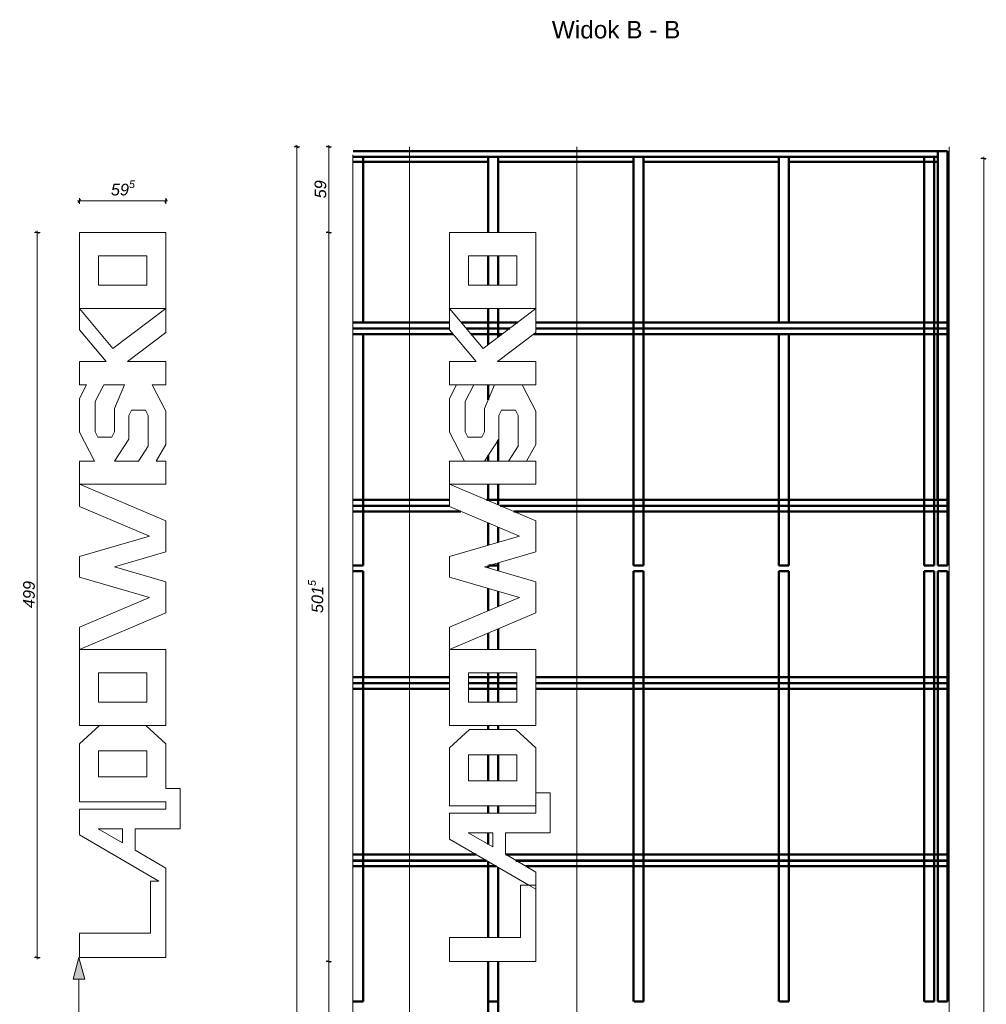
# Model space of a CAD drawing. Header units: centimetres. Extents: x -4039 to -1655, y -610 to 1317.
# Tile 8 of 18: x -4039 to -3373, y 640 to 1317. Entities that reach past the tile are written whole.
import ezdxf

# ---------------------------------------------------------------- set-up
doc = ezdxf.new("R2010")
doc.units = ezdxf.units.CM
doc.header["$LTSCALE"] = 0.1
doc.header["$MEASUREMENT"] = 0
doc.linetypes.add('Wipeout_Contour', pattern=[1000, 0, -1000])
for name, color, linetype in [('2_belki.K_IR', 7, 'Continuous'), ('2_słupy.K_IR', 7, 'Continuous'), ('3_opisy.K_IR', 7, 'Continuous'), ('5_wymiary.K_IR', 7, 'Continuous')]:
    doc.layers.add(name, color=color, linetype=linetype)
doc.styles.add('GENERATED_STYLE_1', font='txt')
doc.styles.add('GENERATED_STYLE_2', font='txt')
doc.dimstyles.new('GENERATED_STYLE__2', dxfattribs={"dimtxt": 8, "dimasz": 1.835749, "dimexe": 0.18, "dimexo": 2, "dimgap": 0.09, "dimtad": 1, "dimdec": 0, "dimzin": 0, "dimdsep": 46, "dimtxsty": 'GENERATED_STYLE_1', "dimblk": 'ARROWHEAD_2', "dimblk1": 'ARROWHEAD_2', "dimblk2": 'ARROWHEAD_2', "dimcen": 0.09, "dimclrd": 7, "dimclre": 7, "dimclrt": 7, "dimadec": 1, "dimazin": 0, "dimtfac": 1, "dimtdec": 4, "dimtmove": 0, "dimatfit": 3, "dimfxl": 1, "dimtolj": 1, "dimtzin": 0, "dimarcsym": 0})
doc.dimstyles.new('GENERATED_STYLE__3', dxfattribs={"dimtxt": 8, "dimasz": 1.835749, "dimexe": 0.18, "dimexo": 2, "dimgap": 0.09, "dimtad": 1, "dimtih": 1, "dimtoh": 1, "dimdec": 0, "dimzin": 0, "dimdsep": 46, "dimtxsty": 'GENERATED_STYLE_1', "dimblk": 'ARROWHEAD_2', "dimblk1": 'ARROWHEAD_2', "dimblk2": 'ARROWHEAD_2', "dimcen": 0.09, "dimclrd": 7, "dimclre": 7, "dimclrt": 7, "dimadec": 1, "dimazin": 0, "dimtfac": 1, "dimtdec": 4, "dimtmove": 0, "dimatfit": 3, "dimfxl": 1, "dimtolj": 1, "dimtzin": 0, "dimarcsym": 0})

# ---------------------------------------------------------------- blocks, each defined once
blk = doc.blocks.new('Linia_3_1', base_point=(-3997.91, 565.9))
at = {"linetype": 'Continuous', "lineweight": 0, "true_color": 0x000000}
blk.add_hatch(color=18, dxfattribs=at).paths.add_polyline_path([(-3997.91, 672.31), (-4001.91, 657.38), (-3993.91, 657.38)])
at = {"color": 7, "linetype": 'Continuous', "lineweight": 0}
for p, q in [((-3997.91, 672.31), (-4001.91, 657.38)), ((-3997.91, 672.31), (-3993.91, 657.38)), ((-3993.91, 657.38), (-4001.91, 657.38)), ((-3997.91, 565.9), (-3997.91, 657.38))]:
    blk.add_line(p, q, dxfattribs=at)
blk = doc.blocks.new('*D40')
at = {"layer": '5_wymiary.K_IR', "color": 7, "linetype": 'Continuous', "lineweight": 0}
for p, q in [((-3823.97, 669.51), (-3827.78, 669.51)), ((-3827.18, 670.21), (-3824.76, 668.81)), ((-3825.97, 5), (-3825.97, 669.51)), ((-3823.97, 5), (-3827.78, 5)), ((-3827.18, 5.7), (-3824.76, 4.3)), ((-3825.97, 3.82), (-3825.97, 5))]:
    blk.add_line(p, q, dxfattribs=at)
at = {"color": 254, "linetype": 'Wipeout_Contour', "lineweight": 0, "ltscale": 15385.598611}
blk.add_wipeout([(-3827.57, 326.15), (-3827.57, 348.36), (-3835.57, 348.36), (-3835.57, 326.15)], dxfattribs=at).dxf.layer = '5_wymiary.K_IR'
at = {"layer": '5_wymiary.K_IR', "color": 7, "lineweight": 0, "insert": (-3827.44, 326.15), "char_height": 8, "attachment_point": 7, "rotation": 90, "style": 'GENERATED_STYLE_1'}
blk.add_mtext('\\A1;{\\pql;\\fArial|b0|i1|c238|p38;664\\fArial|b0|i1|c238|p38;\\A1{\\H.66x;\\S5^  ;}}', dxfattribs=at)
blk = doc.blocks.new('ARROWHEAD_2')
at = {"color": 0, "linetype": 'Continuous', "lineweight": 0}
for p, q in [((0, 0), (-1, 0)), ((-0.38, -0.66), (0.38, 0.66))]:
    blk.add_line(p, q, dxfattribs=at)
blk = doc.blocks.new('*D41')
at = {"layer": '5_wymiary.K_IR', "color": 7, "linetype": 'Continuous', "lineweight": 0}
for p, q in [((-3825.97, 1171.07), (-3825.97, 1172.25)), ((-3823.97, 1171.07), (-3827.78, 1171.07)), ((-3824.76, 1170.37), (-3827.18, 1171.77)), ((-3825.97, 669.51), (-3825.97, 1171.07)), ((-3823.97, 669.51), (-3827.78, 669.51)), ((-3827.18, 670.21), (-3824.76, 668.81))]:
    blk.add_line(p, q, dxfattribs=at)
at = {"color": 254, "linetype": 'Wipeout_Contour', "lineweight": 0, "ltscale": 15762.224385}
blk.add_wipeout([(-3827.57, 909.18), (-3827.57, 931.4), (-3835.57, 931.4), (-3835.57, 909.18)], dxfattribs=at).dxf.layer = '5_wymiary.K_IR'
at = {"layer": '5_wymiary.K_IR', "color": 7, "lineweight": 0, "insert": (-3827.44, 909.18), "char_height": 8, "attachment_point": 7, "rotation": 90, "style": 'GENERATED_STYLE_1'}
blk.add_mtext('\\A1;{\\pql;\\fArial|b0|i1|c238|p38;501\\fArial|b0|i1|c238|p38;\\A1{\\H.66x;\\S5^  ;}}', dxfattribs=at)
blk = doc.blocks.new('*D42')
at = {"layer": '5_wymiary.K_IR', "color": 7, "linetype": 'Continuous', "lineweight": 0}
for p, q in [((-3373.4, 1221.85), (-3377.21, 1221.85)), ((-3374, 1221.15), (-3376.42, 1222.54)), ((-3375.21, 1221.85), (-3375.21, 1223.03)), ((-3375.21, 5), (-3375.21, 1221.85)), ((-3373.4, 5), (-3377.21, 5)), ((-3376.42, 5.7), (-3374, 4.3)), ((-3375.21, 3.82), (-3375.21, 5))]:
    blk.add_line(p, q, dxfattribs=at)
at = {"color": 254, "linetype": 'Wipeout_Contour', "lineweight": 0, "ltscale": 13744.154307}
blk.add_wipeout([(-3376.81, 599.75), (-3376.81, 627.1), (-3384.81, 627.1), (-3384.81, 599.75)], dxfattribs=at).dxf.layer = '5_wymiary.K_IR'
at = {"layer": '5_wymiary.K_IR', "color": 7, "lineweight": 0, "insert": (-3376.81, 599.75), "char_height": 8, "attachment_point": 7, "rotation": 90, "style": 'GENERATED_STYLE_1'}
blk.add_mtext('\\A1;{\\pql;\\fArial|b0|i1|c238|p38;1\xa0217}', dxfattribs=at)
blk = doc.blocks.new('*D45')
at = {"layer": '5_wymiary.K_IR', "color": 7, "linetype": 'Continuous', "lineweight": 0}
for p, q in [((-3823.97, 1230), (-3827.78, 1230)), ((-3824.76, 1229.3), (-3827.18, 1230.7)), ((-3825.97, 1230), (-3825.97, 1231.18)), ((-3825.97, 1171.07), (-3825.97, 1230)), ((-3823.97, 1171.07), (-3827.78, 1171.07)), ((-3827.18, 1171.77), (-3824.76, 1170.37)), ((-3825.97, 1169.89), (-3825.97, 1171.07))]:
    blk.add_line(p, q, dxfattribs=at)
at = {"color": 254, "linetype": 'Wipeout_Contour', "lineweight": 0, "ltscale": 16061.008672}
blk.add_wipeout([(-3827.57, 1194.47), (-3827.57, 1206.61), (-3835.57, 1206.61), (-3835.57, 1194.47)], dxfattribs=at).dxf.layer = '5_wymiary.K_IR'
at = {"layer": '5_wymiary.K_IR', "color": 7, "lineweight": 0, "insert": (-3827.57, 1194.47), "char_height": 8, "attachment_point": 7, "rotation": 90, "style": 'GENERATED_STYLE_1'}
blk.add_mtext('\\A1;{\\pql;\\fArial|b0|i1|c238|p38;59}', dxfattribs=at)
blk = doc.blocks.new('*D46')
at = {"layer": '5_wymiary.K_IR', "color": 7, "linetype": 'Continuous', "lineweight": 0}
for p, q in [((-3845.89, 1230), (-3849.7, 1230)), ((-3846.68, 1229.3), (-3849.1, 1230.7)), ((-3847.89, 1230), (-3847.89, 1231.18)), ((-3847.89, 5), (-3847.89, 1230)), ((-3845.89, 5), (-3849.7, 5)), ((-3849.1, 5.7), (-3846.68, 4.3)), ((-3847.89, 3.82), (-3847.89, 5))]:
    blk.add_line(p, q, dxfattribs=at)
at = {"color": 254, "linetype": 'Wipeout_Contour', "lineweight": 0, "ltscale": 15610.699548}
blk.add_wipeout([(-3849.49, 603.82), (-3849.49, 631.18), (-3857.49, 631.18), (-3857.49, 603.82)], dxfattribs=at).dxf.layer = '5_wymiary.K_IR'
at = {"layer": '5_wymiary.K_IR', "color": 7, "lineweight": 0, "insert": (-3849.49, 603.82), "char_height": 8, "attachment_point": 7, "rotation": 90, "style": 'GENERATED_STYLE_1'}
blk.add_mtext('\\A1;{\\pql;\\fArial|b0|i1|c238|p38;1\xa0225}', dxfattribs=at)
blk = doc.blocks.new('*D47')
at = {"layer": '5_wymiary.K_IR', "color": 7, "linetype": 'Continuous', "lineweight": 0}
for p, q in [((-3998.76, 1192.72), (-3997.58, 1192.72)), ((-3996.88, 1193.93), (-3998.28, 1191.52)), ((-3997.58, 1190.72), (-3997.58, 1194.54)), ((-3997.58, 1192.72), (-3937.99, 1192.72)), ((-3938.69, 1191.52), (-3937.29, 1193.93)), ((-3937.99, 1190.72), (-3937.99, 1194.54)), ((-3937.99, 1192.72), (-3936.81, 1192.72))]:
    blk.add_line(p, q, dxfattribs=at)
at = {"color": 254, "linetype": 'Wipeout_Contour', "lineweight": 0, "ltscale": 16579.180357}
blk.add_wipeout([(-3975.86, 1194.32), (-3959.71, 1194.32), (-3959.71, 1202.32), (-3975.86, 1202.32)], dxfattribs=at).dxf.layer = '5_wymiary.K_IR'
at = {"layer": '5_wymiary.K_IR', "color": 7, "lineweight": 0, "insert": (-3975.86, 1194.19), "char_height": 8, "attachment_point": 7, "style": 'GENERATED_STYLE_1'}
blk.add_mtext('\\A1;{\\pql;\\fArial|b0|i1|c238|p38;59\\fArial|b0|i1|c238|p38;\\A1{\\H.66x;\\S5^  ;}}', dxfattribs=at)
blk = doc.blocks.new('*D48')
at = {"layer": '5_wymiary.K_IR', "color": 7, "linetype": 'Continuous', "lineweight": 0}
for p, q in [((-4026.53, 1171.07), (-4026.53, 1172.25)), ((-4024.53, 1171.07), (-4028.34, 1171.07)), ((-4025.33, 1170.37), (-4027.74, 1171.77)), ((-4026.53, 672.31), (-4026.53, 1171.07)), ((-4024.53, 672.31), (-4028.34, 672.31)), ((-4027.74, 673.01), (-4025.33, 671.62)), ((-4026.53, 671.13), (-4026.53, 672.31))]:
    blk.add_line(p, q, dxfattribs=at)
at = {"color": 254, "linetype": 'Wipeout_Contour', "lineweight": 0, "ltscale": 16544.580521}
blk.add_wipeout([(-4028.13, 912.59), (-4028.13, 930.8), (-4036.13, 930.8), (-4036.13, 912.59)], dxfattribs=at).dxf.layer = '5_wymiary.K_IR'
at = {"layer": '5_wymiary.K_IR', "color": 7, "lineweight": 0, "insert": (-4028.13, 912.59), "char_height": 8, "attachment_point": 7, "rotation": 90, "style": 'GENERATED_STYLE_1'}
blk.add_mtext('\\A1;{\\pql;\\fArial|b0|i1|c238|p38;499}', dxfattribs=at)

msp = doc.modelspace()

# ---------------------------------------------------------------- linework, layer by layer
at = {"color": 251, "linetype": 'Continuous', "lineweight": 0, "true_color": 0x5f5f5f}
for p, q in [((-3770.27, 5), (-3770.27, 1230)), ((-3655.27, 5), (-3655.27, 1230)), ((-3398.87, 5), (-3398.87, 1230))]:
    msp.add_line(p, q, dxfattribs=at)
at = {"color": 7, "linetype": 'Continuous', "lineweight": 15}
msp.add_line((-3809.27, 1224.5), (-3809.27, 10), dxfattribs=at)
at = {"color": 7, "linetype": 'Continuous', "lineweight": 0}
for p, q in [((-3997.58, 1171.07), (-3997.58, 1118.63)), ((-3937.99, 1171.07), (-3997.58, 1171.07)), ((-3937.99, 1118.63), (-3937.99, 1171.07)), ((-3742.92, 1171.07), (-3742.92, 1118.63)), ((-3683.33, 1171.07), (-3742.92, 1171.07)), ((-3683.33, 1118.63), (-3683.33, 1171.07)), ((-3984.33, 1134.7), (-3984.33, 1155)), ((-3984.33, 1155), (-3951.24, 1155)), ((-3951.24, 1155), (-3951.24, 1134.7)), ((-3729.67, 1134.7), (-3729.67, 1155)), ((-3729.67, 1155), (-3696.58, 1155)), ((-3696.58, 1155), (-3696.58, 1134.7)), ((-3984.33, 1134.7), (-3951.24, 1134.7)), ((-3696.58, 1134.7), (-3729.67, 1134.7)), ((-3997.58, 1118.63), (-3937.99, 1118.63)), ((-3742.92, 1118.63), (-3742.92, 1103.97)), ((-3719.77, 1091.27), (-3742.92, 1118.63)), ((-3742.92, 1118.63), (-3683.33, 1118.63)), ((-3683.33, 1118.63), (-3719.77, 1091.27)), ((-3683.33, 1102.16), (-3683.33, 1118.63)), ((-3742.92, 1103.97), (-3724.55, 1082.26)), ((-3709.83, 1082.26), (-3683.33, 1102.16)), ((-3742.92, 1082.26), (-3742.92, 1066.24)), ((-3724.55, 1082.26), (-3742.92, 1082.26)), ((-3683.33, 1082.26), (-3709.83, 1082.26)), ((-3683.33, 1066.24), (-3683.33, 1082.26)), ((-3986.78, 1054.71), (-3980.77, 1066.24)), ((-3980.77, 1066.24), (-3966.47, 1066.24)), ((-3966.47, 1066.24), (-3973.38, 1050.01)), ((-3737.99, 1066.24), (-3742.92, 1056.8)), ((-3742.92, 1066.24), (-3683.33, 1066.24)), ((-3732.12, 1054.71), (-3726.1, 1066.24)), ((-3711.8, 1066.24), (-3718.71, 1050.01)), ((-3683.33, 1048.03), (-3692.84, 1066.24)), ((-3742.92, 1056.8), (-3742.92, 1033.73)), ((-3986.78, 1033.77), (-3986.78, 1054.71)), ((-3973.38, 1050.01), (-3973.38, 1033.77)), ((-3732.12, 1033.77), (-3732.12, 1054.71)), ((-3718.71, 1050.01), (-3718.71, 1033.77)), ((-3963.6, 1045.06), (-3961.69, 1048.72)), ((-3963.6, 1028.83), (-3963.6, 1045.06)), ((-3961.69, 1048.72), (-3952.11, 1048.72)), ((-3952.11, 1048.72), (-3950.2, 1045.06)), ((-3950.2, 1045.06), (-3950.2, 1024.08)), ((-3708.94, 1045.06), (-3707.03, 1048.72)), ((-3708.94, 1028.83), (-3708.94, 1045.06)), ((-3707.03, 1048.72), (-3697.45, 1048.72)), ((-3697.45, 1048.72), (-3695.54, 1045.06)), ((-3695.54, 1045.06), (-3695.54, 1024.08)), ((-3683.33, 1025.12), (-3683.33, 1048.03)), ((-3984.87, 1030.12), (-3986.78, 1033.77)), ((-3975.29, 1030.12), (-3984.87, 1030.12)), ((-3973.38, 1033.77), (-3975.29, 1030.12)), ((-3742.92, 1033.73), (-3732.42, 1013.79)), ((-3730.21, 1030.12), (-3732.12, 1033.77)), ((-3720.63, 1030.12), (-3730.21, 1030.12)), ((-3718.71, 1033.77), (-3720.63, 1030.12)), ((-3973.32, 1013.79), (-3963.6, 1028.83)), ((-3950.2, 1024.08), (-3956.84, 1013.79)), ((-3718.65, 1013.79), (-3708.94, 1028.83)), ((-3695.54, 1024.08), (-3702.17, 1013.79)), ((-3689.95, 1013.79), (-3683.33, 1025.12)), ((-3956.84, 1013.79), (-3973.32, 1013.79)), ((-3742.92, 1013.79), (-3742.92, 997.77)), ((-3732.42, 1013.79), (-3742.92, 1013.79)), ((-3732.42, 1013.79), (-3718.65, 1013.79)), ((-3702.17, 1013.79), (-3718.65, 1013.79)), ((-3702.17, 1013.79), (-3689.95, 1013.79)), ((-3683.33, 1013.79), (-3689.95, 1013.79)), ((-3683.33, 997.77), (-3683.33, 1013.79)), ((-3742.92, 997.77), (-3742.92, 982.41)), ((-3683.33, 972.67), (-3742.92, 997.77)), ((-3742.92, 997.77), (-3683.33, 997.77)), ((-3742.92, 982.41), (-3694.71, 962.11)), ((-3683.33, 951.32), (-3683.33, 972.67)), ((-3694.71, 962.11), (-3742.92, 948.05)), ((-3718.73, 941), (-3683.33, 951.32)), ((-3742.92, 948.05), (-3742.92, 933.95)), ((-3683.33, 930.68), (-3718.73, 941)), ((-3742.92, 933.95), (-3694.71, 919.89)), ((-3683.33, 909.33), (-3683.33, 930.68)), ((-3694.71, 919.89), (-3742.92, 899.59)), ((-3742.92, 884.23), (-3683.33, 909.33)), ((-3742.92, 899.59), (-3742.92, 884.23)), ((-3742.92, 884.23), (-3742.92, 831.79)), ((-3683.33, 884.23), (-3742.92, 884.23)), ((-3683.33, 831.79), (-3683.33, 884.23)), ((-3984.33, 868.16), (-3951.24, 868.16)), ((-3984.33, 847.86), (-3984.33, 868.16)), ((-3951.24, 868.16), (-3951.24, 847.86)), ((-3729.67, 847.86), (-3729.67, 868.16)), ((-3729.67, 868.16), (-3696.58, 868.16)), ((-3696.58, 868.16), (-3696.58, 847.86)), ((-3951.24, 847.86), (-3984.33, 847.86)), ((-3696.58, 847.86), (-3729.67, 847.86)), ((-3983.69, 831.79), (-3997.58, 819.29)), ((-3937.99, 819.29), (-3951.88, 831.79)), ((-3742.92, 831.79), (-3683.33, 831.79)), ((-3729.03, 828.99), (-3742.92, 816.49)), ((-3697.21, 828.99), (-3729.03, 828.99)), ((-3683.33, 816.49), (-3697.21, 828.99)), ((-3997.58, 819.29), (-3997.58, 779.33)), ((-3951.24, 814.52), (-3984.33, 814.52)), ((-3984.33, 814.52), (-3984.33, 796.62)), ((-3951.24, 796.62), (-3951.24, 814.52)), ((-3937.99, 788.45), (-3937.99, 819.29)), ((-3742.92, 816.49), (-3742.92, 776.55)), ((-3683.33, 785.64), (-3683.33, 816.49)), ((-3729.67, 793.82), (-3729.67, 811.72)), ((-3729.67, 811.72), (-3696.58, 811.72)), ((-3696.58, 811.72), (-3696.58, 793.82)), ((-3984.33, 796.62), (-3951.24, 796.62)), ((-3696.58, 793.82), (-3729.67, 793.82)), ((-3928.27, 788.45), (-3937.99, 788.45)), ((-3928.27, 760.83), (-3928.27, 788.45)), ((-3997.58, 779.33), (-3937.99, 779.33)), ((-3937.99, 779.33), (-3937.99, 774.39)), ((-3673.61, 785.64), (-3683.33, 785.64)), ((-3683.33, 776.55), (-3683.33, 785.64)), ((-3673.61, 758.03), (-3673.61, 785.64)), ((-3937.99, 774.39), (-3997.58, 774.39)), ((-3997.58, 774.39), (-3997.58, 756.53)), ((-3742.92, 776.55), (-3683.33, 776.55)), ((-3683.33, 776.55), (-3683.33, 771.59)), ((-3742.92, 771.59), (-3742.92, 753.72)), ((-3683.33, 771.59), (-3742.92, 771.59)), ((-3967.79, 751.09), (-3984.58, 760.83)), ((-3984.58, 760.83), (-3967.79, 760.83)), ((-3967.79, 760.83), (-3967.79, 751.09)), ((-3959.08, 746.04), (-3959.08, 760.83)), ((-3959.08, 760.83), (-3928.27, 760.83)), ((-3997.58, 756.53), (-3942.82, 724.75)), ((-3742.92, 753.72), (-3688.16, 721.95)), ((-3713.12, 748.29), (-3729.92, 758.03)), ((-3729.92, 758.03), (-3713.12, 758.03)), ((-3713.12, 758.03), (-3713.12, 748.29)), ((-3704.41, 743.23), (-3704.41, 758.03)), ((-3704.41, 758.03), (-3673.61, 758.03)), ((-3937.99, 733.8), (-3959.08, 746.04)), ((-3683.33, 731), (-3704.41, 743.23)), ((-3937.99, 672.31), (-3937.99, 733.8)), ((-3683.33, 719.15), (-3683.33, 731)), ((-3942.82, 724.75), (-3948.69, 724.75)), ((-3948.69, 724.75), (-3948.69, 688.88)), ((-3694.03, 721.95), (-3694.03, 686.07)), ((-3688.16, 721.95), (-3694.03, 721.95)), ((-3683.33, 721.95), (-3688.16, 721.95)), ((-3688.16, 721.95), (-3683.33, 719.15)), ((-3683.33, 669.51), (-3683.33, 719.15)), ((-3948.69, 688.88), (-3997.58, 688.88)), ((-3997.58, 688.88), (-3997.58, 672.31)), ((-3742.92, 686.07), (-3742.92, 669.51)), ((-3694.03, 686.07), (-3742.92, 686.07)), ((-3997.58, 672.31), (-3937.99, 672.31)), ((-3742.92, 669.51), (-3683.33, 669.51))]:
    msp.add_line(p, q, dxfattribs=at)
msp.add_lwpolyline([(-3997.58, 1118.63), (-3974.43, 1091.27), (-3937.99, 1118.63), (-3937.99, 1102.16), (-3964.5, 1082.26), (-3937.99, 1082.26), (-3937.99, 1066.24), (-3947.5, 1066.24), (-3937.99, 1048.03), (-3937.99, 1025.12), (-3944.61, 1013.79), (-3937.99, 1013.79), (-3937.99, 997.77), (-3997.58, 997.77), (-3937.99, 972.67), (-3937.99, 951.32), (-3973.39, 941), (-3937.99, 930.68), (-3937.99, 909.33), (-3997.58, 884.23), (-3937.99, 884.23), (-3937.99, 831.79), (-3997.58, 831.79), (-3997.58, 899.59), (-3949.37, 919.89), (-3997.58, 933.95), (-3997.58, 948.05), (-3949.37, 962.11), (-3997.58, 982.41), (-3997.58, 1013.79), (-3987.09, 1013.79), (-3997.58, 1033.73), (-3997.58, 1056.8), (-3992.66, 1066.24), (-3997.58, 1066.24), (-3997.58, 1082.26), (-3979.21, 1082.26), (-3997.58, 1103.97)], close=True, dxfattribs=at)
at = {"layer": '2_belki.K_IR', "color": 9, "linetype": 'Continuous', "lineweight": 50}
for p, q in [((-3809.23, 1226.86), (-3400.13, 1226.86)), ((-3809.27, 1219.5), (-3716.23, 1219.5)), ((-3809.23, 1223.06), (-3406.73, 1223.06)), ((-3709.23, 1219.5), (-3616.23, 1219.5)), ((-3609.23, 1219.5), (-3516.23, 1219.5)), ((-3509.23, 1219.5), (-3406.73, 1219.5)), ((-3809.27, 1109.06), (-3742.92, 1109.06)), ((-3809.27, 1105.06), (-3742.92, 1105.06)), ((-3809.27, 1104.86), (-3742.92, 1104.86)), ((-3734.82, 1109.06), (-3696.08, 1109.06)), ((-3731.43, 1105.06), (-3701.4, 1105.06)), ((-3731.27, 1104.86), (-3701.67, 1104.86)), ((-3683.33, 1109.06), (-3400.93, 1109.06)), ((-3683.33, 1105.06), (-3400.93, 1105.06)), ((-3683.33, 1104.86), (-3400.93, 1104.86)), ((-3809.26, 1101.06), (-3740.45, 1101.06)), ((-3728.05, 1101.06), (-3706.73, 1101.06)), ((-3684.79, 1101.06), (-3400.93, 1101.06)), ((-3809.27, 987.06), (-3742.92, 987.06)), ((-3809.27, 983.06), (-3742.92, 983.06)), ((-3809.27, 982.86), (-3742.92, 982.86)), ((-3717.48, 987.06), (-3400.93, 987.06)), ((-3707.98, 983.06), (-3400.93, 983.06)), ((-3707.51, 982.86), (-3400.93, 982.86)), ((-3809.26, 979.06), (-3734.95, 979.06)), ((-3698.48, 979.06), (-3400.93, 979.06)), ((-3809.27, 865.06), (-3742.92, 865.06)), ((-3809.27, 861.06), (-3742.92, 861.06)), ((-3809.27, 860.86), (-3742.92, 860.86)), ((-3729.67, 865.06), (-3696.58, 865.06)), ((-3729.67, 861.06), (-3696.58, 861.06)), ((-3729.67, 860.86), (-3696.58, 860.86)), ((-3683.33, 865.06), (-3400.93, 865.06)), ((-3683.33, 861.06), (-3400.93, 861.06)), ((-3683.33, 860.86), (-3400.93, 860.86)), ((-3809.26, 857.06), (-3742.92, 857.06)), ((-3729.67, 857.06), (-3696.58, 857.06)), ((-3683.33, 857.06), (-3400.93, 857.06)), ((-3809.27, 743.06), (-3724.53, 743.06)), ((-3809.27, 739.06), (-3717.64, 739.06)), ((-3809.27, 738.86), (-3717.29, 738.86)), ((-3704.11, 743.06), (-3400.93, 743.06)), ((-3697.22, 739.06), (-3400.93, 739.06)), ((-3696.87, 738.86), (-3400.93, 738.86)), ((-3809.26, 735.06), (-3710.74, 735.06)), ((-3690.32, 735.06), (-3400.93, 735.06))]:
    msp.add_line(p, q, dxfattribs=at)
at = {"layer": '2_słupy.K_IR', "color": 9, "linetype": 'Continuous', "lineweight": 50}
for p, q in [((-3406.73, 942), (-3406.73, 1226.86)), ((-3400.13, 942), (-3400.13, 1226.86)), ((-3802.23, 1109.06), (-3802.23, 1223.06)), ((-3716.23, 1171.07), (-3716.23, 1223.06)), ((-3709.23, 1171.07), (-3709.23, 1223.06)), ((-3616.23, 942), (-3616.23, 1223.06)), ((-3609.23, 942), (-3609.23, 1223.06)), ((-3516.23, 1109.06), (-3516.23, 1223.06)), ((-3509.23, 1109.06), (-3509.23, 1223.06)), ((-3416.23, 942), (-3416.23, 1223.06)), ((-3409.23, 942), (-3409.23, 1223.06)), ((-3716.23, 1134.7), (-3716.23, 1155)), ((-3709.23, 1134.7), (-3709.23, 1155)), ((-3716.23, 1093.92), (-3716.23, 1118.63)), ((-3709.23, 1099.18), (-3709.23, 1118.63)), ((-3802.23, 942), (-3802.23, 1101.06)), ((-3616.23, 987.06), (-3616.23, 1101.06)), ((-3609.23, 987.06), (-3609.23, 1101.06)), ((-3516.23, 942), (-3516.23, 1101.06)), ((-3509.23, 942), (-3509.23, 1101.06)), ((-3409.23, 987.06), (-3409.23, 1101.06)), ((-3406.93, 987.06), (-3406.93, 1101.06)), ((-3406.73, 987.06), (-3406.73, 1101.06)), ((-3709.23, 1082.26), (-3709.23, 1082.71)), ((-3716.23, 1055.84), (-3716.23, 1066.24)), ((-3709.23, 1013.79), (-3709.23, 1028.38)), ((-3716.23, 1013.79), (-3716.23, 1017.54)), ((-3716.23, 986.53), (-3716.23, 997.77)), ((-3709.23, 983.58), (-3709.23, 997.77)), ((-3716.23, 955.84), (-3716.23, 971.17)), ((-3709.23, 957.88), (-3709.23, 968.23)), ((-3808.83, 942), (-3802.23, 942)), ((-3716.23, 940.27), (-3716.23, 941.73)), ((-3715.83, 942), (-3709.23, 942)), ((-3709.23, 938.23), (-3709.23, 943.77)), ((-3616.23, 942), (-3609.23, 942)), ((-3516.23, 942), (-3509.23, 942)), ((-3416.23, 942), (-3409.23, 942)), ((-3406.73, 942), (-3400.13, 942)), ((-3808.83, 938), (-3802.23, 938)), ((-3802.23, 642.05), (-3802.23, 938)), ((-3616.23, 642.05), (-3616.23, 938)), ((-3616.23, 938), (-3609.23, 938)), ((-3609.23, 642.05), (-3609.23, 938)), ((-3516.23, 642.05), (-3516.23, 938)), ((-3516.23, 938), (-3509.23, 938)), ((-3509.23, 642.05), (-3509.23, 938)), ((-3416.23, 642.05), (-3416.23, 938)), ((-3416.23, 938), (-3409.23, 938)), ((-3409.23, 642.05), (-3409.23, 938)), ((-3406.73, 642.05), (-3406.73, 938)), ((-3406.73, 938), (-3400.13, 938)), ((-3400.13, 642.05), (-3400.13, 938)), ((-3716.23, 910.83), (-3716.23, 926.17)), ((-3709.23, 913.78), (-3709.23, 924.13)), ((-3716.23, 884.23), (-3716.23, 895.47)), ((-3709.23, 884.23), (-3709.23, 898.42)), ((-3716.23, 847.86), (-3716.23, 868.16)), ((-3709.23, 847.86), (-3709.23, 868.16)), ((-3716.23, 828.99), (-3716.23, 831.79)), ((-3709.23, 828.99), (-3709.23, 831.79)), ((-3716.23, 793.82), (-3716.23, 811.72)), ((-3709.23, 793.82), (-3709.23, 811.72)), ((-3716.23, 771.59), (-3716.23, 776.55)), ((-3709.23, 771.59), (-3709.23, 776.55)), ((-3716.23, 750.09), (-3716.23, 758.03)), ((-3716.23, 686.07), (-3716.23, 738.24)), ((-3709.23, 686.07), (-3709.23, 734.18)), ((-3716.23, 342.1), (-3716.23, 669.51)), ((-3709.23, 342.1), (-3709.23, 669.51)), ((-3808.83, 642.05), (-3802.23, 642.05)), ((-3715.83, 642.05), (-3709.23, 642.05)), ((-3615.83, 642.05), (-3609.23, 642.05)), ((-3515.83, 642.05), (-3509.23, 642.05)), ((-3415.98, 642.05), (-3409.38, 642.05)), ((-3406.84, 642.05), (-3400.13, 642.05))]:
    msp.add_line(p, q, dxfattribs=at)

# ---------------------------------------------------------------- block references
at = {"color": 7, "linetype": 'Continuous', "lineweight": 0}
msp.add_blockref('Linia_3_1', (-3997.91, 565.9), dxfattribs=at)

# ---------------------------------------------------------------- texts
at = {"layer": '3_opisy.K_IR', "color": 7, "linetype": 'Continuous', "lineweight": 0, "insert": (-3672.41, 1304.36), "char_height": 12, "attachment_point": 7, "style": 'GENERATED_STYLE_2'}
msp.add_mtext('\\A1;{\\pql;\\fArial|b0|i0|c238|p38;Widok \\fArial|b0|i0|c238|p38;B\\fArial|b0|i0|c238|p38; - B}', dxfattribs=at)

# ---------------------------------------------------------------- next in the draw order: dimensions: what is measured, and where the dimension line sits
at = {"layer": '5_wymiary.K_IR', "color": 7, "linetype": 'Continuous', "lineweight": 0}
dim = msp.add_linear_dim(base=(-3937.99, 1192.72), p1=(-3997.58, 1171.07), p2=(-3937.99, 1171.07), dimstyle='GENERATED_STYLE__3', dxfattribs=at)
dim.commit()
dim.dimension.update_dxf_attribs({"geometry": '*D47', "text_midpoint": (-3958.96, 1198.32), "dimtype": 160})
for base, p1, p2, picture, middle in [((-3375.21, 1221.85), (-3398.87, 5), (-3404.27, 1221.85), '*D42', (-3380.81, 613.49)), ((-3825.97, 669.51), (-3804.13, 5), (-3742.92, 669.51), '*D40', (-3831.57, 346.1))]:
    dim = msp.add_linear_dim(base=base, p1=p1, p2=p2, angle=90, dimstyle='GENERATED_STYLE__2', dxfattribs=at)
    dim.commit()
    dim.dimension.update_dxf_attribs({"geometry": picture, "text_midpoint": middle, "dimtype": 160, "text_rotation": 90})

# ---------------------------------------------------------------- next in the draw order: dimensions: what is measured, and where the dimension line sits
for base, p1, p2, picture, middle in [((-4026.53, 1171.07), (-3997.58, 672.31), (-3997.58, 1171.07), '*D48', (-4032.13, 921.73)), ((-3825.97, 1171.07), (-3742.92, 669.51), (-3742.92, 1171.07), '*D41', (-3831.57, 929.13))]:
    dim = msp.add_linear_dim(base=base, p1=p1, p2=p2, angle=90, dimstyle='GENERATED_STYLE__2', dxfattribs=at)
    dim.commit()
    dim.dimension.update_dxf_attribs({"geometry": picture, "text_midpoint": middle, "dimtype": 160, "text_rotation": 90})

# ---------------------------------------------------------------- next in the draw order: dimensions: what is measured, and where the dimension line sits
dim = msp.add_linear_dim(base=(-3825.97, 1230), p1=(-3742.92, 1171.07), p2=(-3809.23, 1230), angle=90, dimstyle='GENERATED_STYLE__2', dxfattribs=at)
dim.commit()
dim.dimension.update_dxf_attribs({"geometry": '*D45', "text_midpoint": (-3831.57, 1200.56), "dimtype": 160, "text_rotation": 90})

# ---------------------------------------------------------------- next in the draw order: dimensions: what is measured, and where the dimension line sits
dim = msp.add_linear_dim(base=(-3847.89, 1230), p1=(-3808.66, 5), p2=(-3809.23, 1230), angle=90, dimstyle='GENERATED_STYLE__2', dxfattribs=at)
dim.commit()
dim.dimension.update_dxf_attribs({"geometry": '*D46', "text_midpoint": (-3853.49, 617.56), "dimtype": 160, "text_rotation": 90})

doc.saveas('drawing.dxf')
